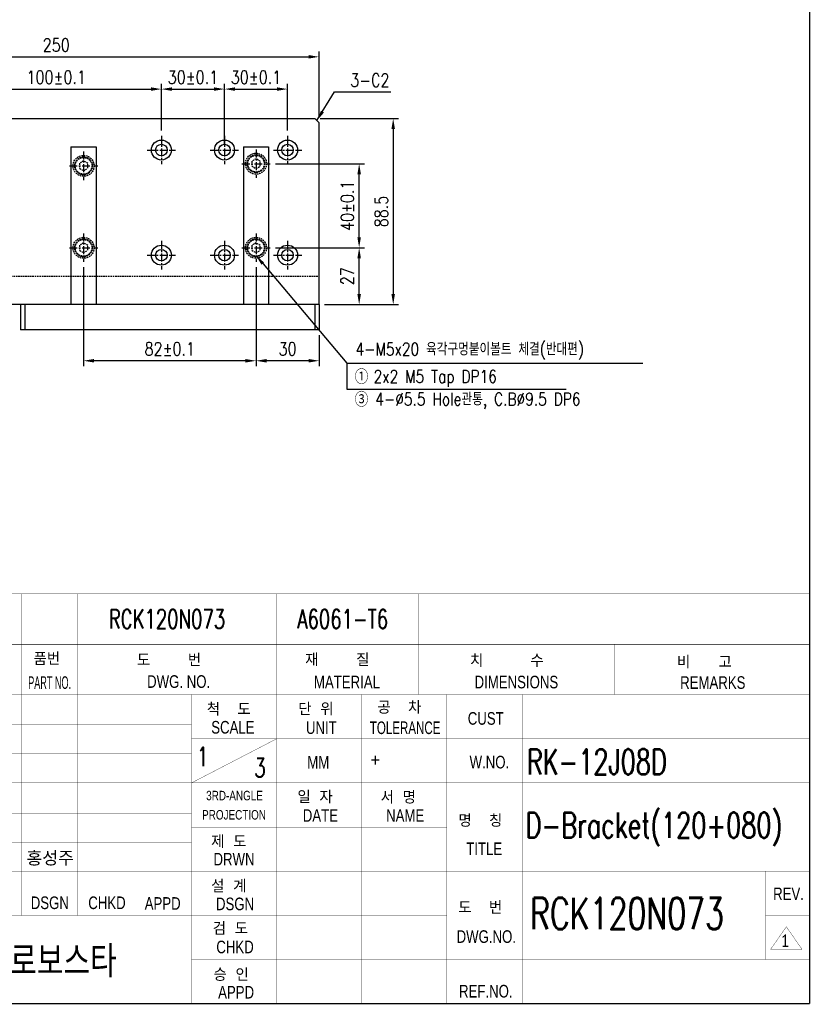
# Model space of a CAD drawing. Extents: x 4096 to 5249, y -7894 to -7084.
# Tile 4 of 5: x 4873 to 5249, y -7877 to -7409. Entities that reach past the tile are written whole.
import ezdxf
from ezdxf.enums import TextEntityAlignment as Align

# ---------------------------------------------------------------- set-up
doc = ezdxf.new("R2010")
doc.units = 0
doc.header["$LTSCALE"] = 3
doc.linetypes.add('CENTER', pattern=[2, 1.25, -0.25, 0.25, -0.25])
doc.linetypes.add('HIDDEN', pattern=[0.375, 0.25, -0.125])
doc.layers.get('0').update_dxf_attribs({"linetype": 'CONTINUOUS'})
doc.layers.get('DEFPOINTS').update_dxf_attribs({"linetype": 'CONTINUOUS'})
for name, color, linetype in [('3', 4, 'CONTINUOUS'), ('CENTERLINE', 3, 'CENTER'), ('DIMENSION', 4, 'CONTINUOUS'), ('HIDDENLINE', 5, 'HIDDEN'), ('TEXT', 4, 'CONTINUOUS')]:
    doc.layers.add(name, color=color, linetype=linetype)
doc.styles.add('GHS', font='romans.shx', dxfattribs={"width": 0.8, "bigfont": 'ghs.shx'})
doc.styles.get("Standard").update_dxf_attribs({"font": 'Gulim.ttf'})
doc.dimstyles.new('ISO-25(x2.5)', dxfattribs={"dimscale": 2.5, "dimtxt": 2.5, "dimasz": 2, "dimexe": 1, "dimexo": 1, "dimgap": 1, "dimtad": 1, "dimdec": 4, "dimdsep": 46, "dimtxsty": 'GHS', "dimcen": 0, "dimclrd": 256, "dimclre": 256, "dimclrt": 9, "dimadec": 0, "dimazin": 0, "dimtfac": 1, "dimtdec": 4, "dimtmove": 0, "dimatfit": 3, "dimfxl": 1, "dimtolj": 1, "dimarcsym": 0})
pattern_1 = [(45, (-230, -10), (-0.08838835, 0.08838835), [])]

# ---------------------------------------------------------------- blocks, each defined once
blk = doc.blocks.new('LOGO-ROBOSTAR')
at = {"linetype": 'Continuous'}
h = blk.add_hatch(dxfattribs=at)
h.set_pattern_fill('ANSI31', color=230, style=0)
h.set_pattern_definition(pattern_1)
h.paths.add_polyline_path([(9.53, 10.79), (9.13, 11.02), (8.68, 11.12), (8.21, 11.1), (7.73, 11.02), (7.27, 10.92), (6.83, 10.83), (6.33, 10.61), (5.82, 10.35), (5.33, 10.06), (4.89, 9.7), (4.53, 9.27), (4.31, 8.74), (4.38, 8.82), (4.46, 8.88), (4.54, 8.94), (4.62, 9), (4.7, 9.06), (4.78, 9.12), (4.81, 9.1), (4.83, 9.07), (4.83, 9.04), (4.83, 9), (4.83, 8.96), (4.83, 8.93), (4.15, 8.1), (3.49, 7.26), (2.85, 6.39), (2.22, 5.52), (1.58, 4.66), (0.93, 3.8), (1.07, 3.75), (1.2, 3.71), (1.35, 3.68), (1.49, 3.66), (1.64, 3.65), (1.79, 3.66), (2.27, 4.16), (2.78, 4.6), (3.3, 5.02), (3.81, 5.44), (4.29, 5.9), (4.73, 6.42), (5.14, 6.14), (5.53, 5.81), (5.89, 5.45), (6.2, 5.05), (6.46, 4.62), (6.63, 4.18), (6.61, 4.14), (6.58, 4.14), (6.55, 4.15), (6.52, 4.16), (6.48, 4.18), (6.44, 4.18), (6.51, 4.08), (6.59, 3.98), (6.68, 3.89), (6.78, 3.79), (6.87, 3.7), (6.97, 3.61), (7.21, 3.58), (7.45, 3.52), (7.69, 3.45), (7.93, 3.42), (8.16, 3.45), (8.39, 3.56), (8.43, 3.71), (8.44, 3.85), (8.42, 3.99), (8.39, 4.13), (8.36, 4.28), (8.34, 4.42), (8.07, 4.93), (7.77, 5.43), (7.44, 5.93), (7.08, 6.4), (6.68, 6.83), (6.25, 7.22), (6.85, 7.45), (7.44, 7.7), (8.01, 7.97), (8.58, 8.26), (9.13, 8.58), (9.67, 8.93), (9.87, 9.21), (9.96, 9.53), (9.95, 9.87), (9.87, 10.21), (9.72, 10.52)])
h.paths.add_polyline_path([(8.2, 9.45), (7.81, 9.02), (7.39, 8.64), (6.95, 8.3), (6.48, 8.02), (6, 7.79), (5.5, 7.6), (5.7, 7.93), (5.88, 8.27), (6.04, 8.61), (6.21, 8.96), (6.37, 9.3), (6.54, 9.64), (6.8, 9.75), (7.06, 9.83), (7.34, 9.89), (7.62, 9.93), (7.91, 9.96), (8.2, 9.97), (8.28, 9.91), (8.3, 9.83), (8.28, 9.74), (8.25, 9.64), (8.22, 9.55)], flags=16)
h = blk.add_hatch(dxfattribs=at)
h.set_pattern_fill('ANSI31', color=5, style=0)
h.set_pattern_definition(pattern_1)
h.paths.add_polyline_path([(10.7, 7.17), (10.36, 7.12), (10.09, 6.98), (9.89, 6.78), (9.73, 6.54), (9.63, 6.28), (9.56, 6.03), (9.52, 5.78), (9.52, 5.52), (9.57, 5.28), (9.69, 5.08), (9.9, 4.94), (10.22, 4.89), (10.56, 4.94), (10.83, 5.08), (11.04, 5.28), (11.19, 5.52), (11.29, 5.78), (11.36, 6.03), (11.4, 6.28), (11.4, 6.54), (11.35, 6.78), (11.23, 6.98), (11.02, 7.12)], flags=16)
h.paths.add_polyline_path([(10.04, 4.06), (9.56, 4.11), (9.15, 4.27), (8.81, 4.54), (8.59, 4.92), (8.49, 5.42), (8.55, 6.03), (8.75, 6.64), (9.06, 7.14), (9.45, 7.52), (9.89, 7.79), (10.38, 7.94), (10.88, 8), (11.36, 7.94), (11.78, 7.79), (12.11, 7.52), (12.34, 7.14), (12.43, 6.64), (12.37, 6.03), (12.17, 5.42), (11.86, 4.92), (11.48, 4.54), (11.03, 4.27), (10.54, 4.11)])
h.paths.add_polyline_path([(14.24, 7.41), (14.25, 7.41), (14.37, 7.54), (14.52, 7.67), (14.7, 7.79), (14.91, 7.9), (15.16, 7.97), (15.46, 8), (15.85, 7.94), (16.18, 7.78), (16.44, 7.52), (16.61, 7.15), (16.67, 6.66), (16.6, 6.07), (16.46, 5.57), (16.23, 5.09), (15.94, 4.68), (15.56, 4.36), (15.12, 4.14), (14.6, 4.06), (14.4, 4.08), (14.2, 4.12), (14.02, 4.19), (13.87, 4.3), (13.73, 4.44), (13.64, 4.63), (13.63, 4.63), (13.53, 4.16), (12.56, 4.16), (13.64, 9.21), (14.62, 9.21)])
h.paths.add_polyline_path([(14.98, 7.15), (14.68, 7.1), (14.43, 6.97), (14.23, 6.77), (14.08, 6.52), (13.96, 6.24), (13.88, 5.95), (13.85, 5.67), (13.86, 5.42), (13.93, 5.2), (14.06, 5.03), (14.25, 4.91), (14.53, 4.87), (14.82, 4.92), (15.06, 5.07), (15.25, 5.27), (15.4, 5.51), (15.51, 5.76), (15.58, 6), (15.62, 6.29), (15.62, 6.56), (15.56, 6.8), (15.44, 6.98), (15.25, 7.1)], flags=16)
h.paths.add_polyline_path([(31.76, 7.9), (32.7, 7.9), (32.57, 7.25), (32.58, 7.25), (32.72, 7.44), (32.88, 7.61), (33.05, 7.77), (33.25, 7.89), (33.49, 7.97), (33.76, 8), (33.8, 8), (33.83, 7.99), (33.86, 7.99), (33.89, 7.99), (33.92, 7.99), (33.95, 7.98), (33.74, 6.99), (33.7, 6.99), (33.65, 6.99), (33.6, 7), (33.55, 7), (33.51, 7), (33.46, 7), (33.12, 6.96), (32.86, 6.86), (32.66, 6.71), (32.52, 6.52), (32.42, 6.32), (32.36, 6.11), (31.95, 4.16), (30.97, 4.16)])
h.paths.add_polyline_path([(26.77, 7.9), (27.38, 7.9), (27.23, 7.2), (26.62, 7.2), (26.19, 5.17), (26.17, 5.07), (26.17, 4.99), (26.19, 4.93), (26.25, 4.89), (26.36, 4.87), (26.53, 4.86), (26.56, 4.86), (26.6, 4.87), (26.63, 4.87), (26.67, 4.87), (26.7, 4.87), (26.74, 4.88), (26.58, 4.13), (26.5, 4.13), (26.42, 4.13), (26.34, 4.12), (26.27, 4.12), (26.19, 4.12), (26.11, 4.12), (25.99, 4.12), (25.62, 4.14), (25.37, 4.22), (25.21, 4.34), (25.13, 4.5), (25.12, 4.7), (25.15, 4.93), (25.64, 7.2), (25.13, 7.2), (25.28, 7.9), (25.78, 7.9), (26, 8.91), (26.98, 8.91)])
h.paths.add_polyline_path([(18.49, 4.06), (18.01, 4.11), (17.59, 4.27), (17.25, 4.54), (17.03, 4.92), (16.93, 5.42), (16.99, 6.03), (17.2, 6.64), (17.5, 7.14), (17.89, 7.52), (18.34, 7.79), (18.82, 7.94), (19.32, 8), (19.8, 7.94), (20.22, 7.79), (20.55, 7.52), (20.78, 7.14), (20.87, 6.64), (20.81, 6.03), (20.61, 5.42), (20.31, 4.92), (19.92, 4.54), (19.47, 4.27), (18.99, 4.11)])
h.paths.add_polyline_path([(19.15, 7.17), (18.8, 7.12), (18.54, 6.98), (18.33, 6.78), (18.18, 6.54), (18.07, 6.28), (18, 6.03), (17.97, 5.78), (17.96, 5.52), (18.01, 5.28), (18.13, 5.08), (18.34, 4.94), (18.66, 4.89), (19, 4.94), (19.27, 5.08), (19.48, 5.28), (19.63, 5.52), (19.74, 5.78), (19.8, 6.03), (19.84, 6.28), (19.85, 6.54), (19.8, 6.78), (19.68, 6.98), (19.46, 7.12)], flags=16)
h.paths.add_polyline_path([(23.7, 6.76), (23.7, 6.88), (23.68, 6.99), (23.63, 7.1), (23.53, 7.18), (23.37, 7.23), (23.15, 7.25), (22.91, 7.24), (22.74, 7.19), (22.62, 7.13), (22.54, 7.05), (22.49, 6.97), (22.46, 6.89), (22.59, 6.66), (23, 6.53), (23.53, 6.41), (24.06, 6.23), (24.42, 5.9), (24.48, 5.35), (24.3, 4.87), (24.01, 4.53), (23.65, 4.3), (23.27, 4.15), (22.89, 4.08), (22.57, 4.06), (22.15, 4.09), (21.75, 4.18), (21.42, 4.33), (21.17, 4.58), (21.03, 4.91), (21.04, 5.36), (22.05, 5.36), (22.04, 5.2), (22.07, 5.07), (22.15, 4.96), (22.28, 4.88), (22.48, 4.83), (22.75, 4.81), (22.98, 4.83), (23.15, 4.88), (23.29, 4.95), (23.38, 5.03), (23.43, 5.12), (23.46, 5.19), (23.34, 5.43), (22.94, 5.56), (22.4, 5.68), (21.88, 5.86), (21.53, 6.19), (21.47, 6.75), (21.56, 7.03), (21.73, 7.31), (21.97, 7.58), (22.3, 7.79), (22.72, 7.94), (23.25, 8), (23.62, 7.98), (23.97, 7.91), (24.29, 7.77), (24.53, 7.55), (24.66, 7.22), (24.66, 6.76)])
h.paths.add_polyline_path([(29.59, 5.98), (29.53, 5.94), (29.45, 5.91), (29.35, 5.87), (29.23, 5.84), (29.07, 5.81), (28.88, 5.78), (28.7, 5.74), (28.53, 5.69), (28.38, 5.62), (28.25, 5.53), (28.15, 5.39), (28.09, 5.21), (28.08, 5.06), (28.11, 4.94), (28.17, 4.86), (28.26, 4.8), (28.36, 4.77), (28.45, 4.76), (28.68, 4.79), (28.89, 4.85), (29.1, 4.96), (29.27, 5.11), (29.41, 5.29), (29.49, 5.5)], flags=16)
h.paths.add_polyline_path([(30.32, 4.89), (30.29, 4.7), (30.28, 4.55), (30.29, 4.45), (30.32, 4.38), (30.36, 4.34), (30.42, 4.31), (30.38, 4.16), (29.32, 4.16), (29.32, 4.24), (29.31, 4.31), (29.31, 4.37), (29.31, 4.43), (29.32, 4.51), (29.33, 4.6), (29.18, 4.48), (29.01, 4.36), (28.81, 4.25), (28.58, 4.15), (28.31, 4.09), (28, 4.06), (27.73, 4.09), (27.48, 4.17), (27.28, 4.32), (27.13, 4.53), (27.07, 4.8), (27.1, 5.15), (27.2, 5.49), (27.37, 5.77), (27.58, 5.99), (27.84, 6.16), (28.13, 6.28), (28.44, 6.35), (29.35, 6.48), (29.43, 6.49), (29.52, 6.52), (29.6, 6.56), (29.67, 6.61), (29.72, 6.68), (29.76, 6.77), (29.77, 6.95), (29.71, 7.07), (29.61, 7.15), (29.48, 7.19), (29.34, 7.21), (29.21, 7.21), (28.99, 7.19), (28.82, 7.12), (28.69, 7.03), (28.6, 6.92), (28.54, 6.8), (28.49, 6.69), (27.54, 6.69), (27.76, 7.18), (28.04, 7.54), (28.36, 7.77), (28.73, 7.91), (29.11, 7.98), (29.49, 8), (29.78, 7.98), (30.1, 7.92), (30.39, 7.8), (30.63, 7.6), (30.76, 7.31), (30.75, 6.91)])
at = {"color": 230, "const_width": 0.00973}
for points in [[(9.53, 10.79), (9.13, 11.02), (8.68, 11.12), (8.21, 11.1), (7.73, 11.02), (7.27, 10.92), (6.83, 10.83), (6.33, 10.61), (5.82, 10.35), (5.33, 10.06), (4.89, 9.7), (4.53, 9.27), (4.31, 8.74), (4.38, 8.82), (4.46, 8.88), (4.54, 8.94), (4.62, 9), (4.7, 9.06), (4.78, 9.12), (4.81, 9.1), (4.83, 9.07), (4.83, 9.04), (4.83, 9), (4.83, 8.96), (4.83, 8.93), (4.15, 8.1), (3.49, 7.26), (2.85, 6.39), (2.22, 5.52), (1.58, 4.66), (0.93, 3.8), (1.07, 3.75), (1.2, 3.71), (1.35, 3.68), (1.49, 3.66), (1.64, 3.65), (1.79, 3.66), (2.27, 4.16), (2.78, 4.6), (3.3, 5.02), (3.81, 5.44), (4.29, 5.9), (4.73, 6.42), (5.14, 6.14), (5.53, 5.81), (5.89, 5.45), (6.2, 5.05), (6.46, 4.62), (6.63, 4.18), (6.61, 4.14), (6.58, 4.14), (6.55, 4.15), (6.52, 4.16), (6.48, 4.18), (6.44, 4.18), (6.51, 4.08), (6.59, 3.98), (6.68, 3.89), (6.78, 3.79), (6.87, 3.7), (6.97, 3.61), (7.21, 3.58), (7.45, 3.52), (7.69, 3.45), (7.93, 3.42), (8.16, 3.45), (8.39, 3.56), (8.43, 3.71), (8.44, 3.85), (8.42, 3.99), (8.39, 4.13), (8.36, 4.28), (8.34, 4.42), (8.07, 4.93), (7.77, 5.43), (7.44, 5.93), (7.08, 6.4), (6.68, 6.83), (6.25, 7.22), (6.85, 7.45), (7.44, 7.7), (8.01, 7.97), (8.58, 8.26), (9.13, 8.58), (9.67, 8.93), (9.87, 9.21), (9.96, 9.53), (9.95, 9.87), (9.87, 10.21), (9.72, 10.52)], [(8.2, 9.45), (7.81, 9.02), (7.39, 8.64), (6.95, 8.3), (6.48, 8.02), (6, 7.79), (5.5, 7.6), (5.7, 7.93), (5.88, 8.27), (6.04, 8.61), (6.21, 8.96), (6.37, 9.3), (6.54, 9.64), (6.8, 9.75), (7.06, 9.83), (7.34, 9.89), (7.62, 9.93), (7.91, 9.96), (8.2, 9.97), (8.28, 9.91), (8.3, 9.83), (8.28, 9.74), (8.25, 9.64), (8.22, 9.55)]]:
    blk.add_lwpolyline(points, close=True, dxfattribs=at)
at = {"color": 5, "const_width": 0.00973}
for points in [[(10.04, 4.06), (9.56, 4.11), (9.15, 4.27), (8.81, 4.54), (8.59, 4.92), (8.49, 5.42), (8.55, 6.03), (8.75, 6.64), (9.06, 7.14), (9.45, 7.52), (9.89, 7.79), (10.38, 7.94), (10.88, 8), (11.36, 7.94), (11.78, 7.79), (12.11, 7.52), (12.34, 7.14), (12.43, 6.64), (12.37, 6.03), (12.17, 5.42), (11.86, 4.92), (11.48, 4.54), (11.03, 4.27), (10.54, 4.11)], [(14.24, 7.41), (14.25, 7.41), (14.37, 7.54), (14.52, 7.67), (14.7, 7.79), (14.91, 7.9), (15.16, 7.97), (15.46, 8), (15.85, 7.94), (16.18, 7.78), (16.44, 7.52), (16.61, 7.15), (16.67, 6.66), (16.6, 6.07), (16.46, 5.57), (16.23, 5.09), (15.94, 4.68), (15.56, 4.36), (15.12, 4.14), (14.6, 4.06), (14.4, 4.08), (14.2, 4.12), (14.02, 4.19), (13.87, 4.3), (13.73, 4.44), (13.64, 4.63), (13.63, 4.63), (13.53, 4.16), (12.56, 4.16), (13.64, 9.21), (14.62, 9.21)], [(18.49, 4.06), (18.01, 4.11), (17.59, 4.27), (17.25, 4.54), (17.03, 4.92), (16.93, 5.42), (16.99, 6.03), (17.2, 6.64), (17.5, 7.14), (17.89, 7.52), (18.34, 7.79), (18.82, 7.94), (19.32, 8), (19.8, 7.94), (20.22, 7.79), (20.55, 7.52), (20.78, 7.14), (20.87, 6.64), (20.81, 6.03), (20.61, 5.42), (20.31, 4.92), (19.92, 4.54), (19.47, 4.27), (18.99, 4.11)], [(23.7, 6.76), (23.7, 6.88), (23.68, 6.99), (23.63, 7.1), (23.53, 7.18), (23.37, 7.23), (23.15, 7.25), (22.91, 7.24), (22.74, 7.19), (22.62, 7.13), (22.54, 7.05), (22.49, 6.97), (22.46, 6.89), (22.59, 6.66), (23, 6.53), (23.53, 6.41), (24.06, 6.23), (24.42, 5.9), (24.48, 5.35), (24.3, 4.87), (24.01, 4.53), (23.65, 4.3), (23.27, 4.15), (22.89, 4.08), (22.57, 4.06), (22.15, 4.09), (21.75, 4.18), (21.42, 4.33), (21.17, 4.58), (21.03, 4.91), (21.04, 5.36), (22.05, 5.36), (22.04, 5.2), (22.07, 5.07), (22.15, 4.96), (22.28, 4.88), (22.48, 4.83), (22.75, 4.81), (22.98, 4.83), (23.15, 4.88), (23.29, 4.95), (23.38, 5.03), (23.43, 5.12), (23.46, 5.19), (23.34, 5.43), (22.94, 5.56), (22.4, 5.68), (21.88, 5.86), (21.53, 6.19), (21.47, 6.75), (21.56, 7.03), (21.73, 7.31), (21.97, 7.58), (22.3, 7.79), (22.72, 7.94), (23.25, 8), (23.62, 7.98), (23.97, 7.91), (24.29, 7.77), (24.53, 7.55), (24.66, 7.22), (24.66, 6.76)], [(26.77, 7.9), (27.38, 7.9), (27.23, 7.2), (26.62, 7.2), (26.19, 5.17), (26.17, 5.07), (26.17, 4.99), (26.19, 4.93), (26.25, 4.89), (26.36, 4.87), (26.53, 4.86), (26.56, 4.86), (26.6, 4.87), (26.63, 4.87), (26.67, 4.87), (26.7, 4.87), (26.74, 4.88), (26.58, 4.13), (26.5, 4.13), (26.42, 4.13), (26.34, 4.12), (26.27, 4.12), (26.19, 4.12), (26.11, 4.12), (25.99, 4.12), (25.62, 4.14), (25.37, 4.22), (25.21, 4.34), (25.13, 4.5), (25.12, 4.7), (25.15, 4.93), (25.64, 7.2), (25.13, 7.2), (25.28, 7.9), (25.78, 7.9), (26, 8.91), (26.98, 8.91)], [(30.32, 4.89), (30.29, 4.7), (30.28, 4.55), (30.29, 4.45), (30.32, 4.38), (30.36, 4.34), (30.42, 4.31), (30.38, 4.16), (29.32, 4.16), (29.32, 4.24), (29.31, 4.31), (29.31, 4.37), (29.31, 4.43), (29.32, 4.51), (29.33, 4.6), (29.18, 4.48), (29.01, 4.36), (28.81, 4.25), (28.58, 4.15), (28.31, 4.09), (28, 4.06), (27.73, 4.09), (27.48, 4.17), (27.28, 4.32), (27.13, 4.53), (27.07, 4.8), (27.1, 5.15), (27.2, 5.49), (27.37, 5.77), (27.58, 5.99), (27.84, 6.16), (28.13, 6.28), (28.44, 6.35), (29.35, 6.48), (29.43, 6.49), (29.52, 6.52), (29.6, 6.56), (29.67, 6.61), (29.72, 6.68), (29.76, 6.77), (29.77, 6.95), (29.71, 7.07), (29.61, 7.15), (29.48, 7.19), (29.34, 7.21), (29.21, 7.21), (28.99, 7.19), (28.82, 7.12), (28.69, 7.03), (28.6, 6.92), (28.54, 6.8), (28.49, 6.69), (27.54, 6.69), (27.76, 7.18), (28.04, 7.54), (28.36, 7.77), (28.73, 7.91), (29.11, 7.98), (29.49, 8), (29.78, 7.98), (30.1, 7.92), (30.39, 7.8), (30.63, 7.6), (30.76, 7.31), (30.75, 6.91)], [(31.76, 7.9), (32.7, 7.9), (32.57, 7.25), (32.58, 7.25), (32.72, 7.44), (32.88, 7.61), (33.05, 7.77), (33.25, 7.89), (33.49, 7.97), (33.76, 8), (33.8, 8), (33.83, 7.99), (33.86, 7.99), (33.89, 7.99), (33.92, 7.99), (33.95, 7.98), (33.74, 6.99), (33.7, 6.99), (33.65, 6.99), (33.6, 7), (33.55, 7), (33.51, 7), (33.46, 7), (33.12, 6.96), (32.86, 6.86), (32.66, 6.71), (32.52, 6.52), (32.42, 6.32), (32.36, 6.11), (31.95, 4.16), (30.97, 4.16)], [(10.7, 7.17), (10.36, 7.12), (10.09, 6.98), (9.89, 6.78), (9.73, 6.54), (9.63, 6.28), (9.56, 6.03), (9.52, 5.78), (9.52, 5.52), (9.57, 5.28), (9.69, 5.08), (9.9, 4.94), (10.22, 4.89), (10.56, 4.94), (10.83, 5.08), (11.04, 5.28), (11.19, 5.52), (11.29, 5.78), (11.36, 6.03), (11.4, 6.28), (11.4, 6.54), (11.35, 6.78), (11.23, 6.98), (11.02, 7.12)], [(14.98, 7.15), (14.68, 7.1), (14.43, 6.97), (14.23, 6.77), (14.08, 6.52), (13.96, 6.24), (13.88, 5.95), (13.85, 5.67), (13.86, 5.42), (13.93, 5.2), (14.06, 5.03), (14.25, 4.91), (14.53, 4.87), (14.82, 4.92), (15.06, 5.07), (15.25, 5.27), (15.4, 5.51), (15.51, 5.76), (15.58, 6), (15.62, 6.29), (15.62, 6.56), (15.56, 6.8), (15.44, 6.98), (15.25, 7.1)], [(19.15, 7.17), (18.8, 7.12), (18.54, 6.98), (18.33, 6.78), (18.18, 6.54), (18.07, 6.28), (18, 6.03), (17.97, 5.78), (17.96, 5.52), (18.01, 5.28), (18.13, 5.08), (18.34, 4.94), (18.66, 4.89), (19, 4.94), (19.27, 5.08), (19.48, 5.28), (19.63, 5.52), (19.74, 5.78), (19.8, 6.03), (19.84, 6.28), (19.85, 6.54), (19.8, 6.78), (19.68, 6.98), (19.46, 7.12)], [(29.59, 5.98), (29.53, 5.94), (29.45, 5.91), (29.35, 5.87), (29.23, 5.84), (29.07, 5.81), (28.88, 5.78), (28.7, 5.74), (28.53, 5.69), (28.38, 5.62), (28.25, 5.53), (28.15, 5.39), (28.09, 5.21), (28.08, 5.06), (28.11, 4.94), (28.17, 4.86), (28.26, 4.8), (28.36, 4.77), (28.45, 4.76), (28.68, 4.79), (28.89, 4.85), (29.1, 4.96), (29.27, 5.11), (29.41, 5.29), (29.49, 5.5)]]:
    blk.add_lwpolyline(points, close=True, dxfattribs=at)
at = {"style": 'GHS', "width": 0.8}
blk.add_text('주식회사로보스타', height=5, dxfattribs=at).set_placement((36.32, 4.19))
blk = doc.blocks.new('A3-DJ')
for points, const_width in [([(410, 269), (410, 10)], 0.2), ([(230, 67), (410, 67)], 0.1), ([(30, 10), (410, 10)], 0.2)]:
    blk.add_lwpolyline(points, dxfattribs=dict(const_width=const_width))
at = {"layer": '3', "const_width": 0.05}
for points in [[(230, 75), (410, 75)], [(285, 75), (285, 24)], [(294, 75), (294, 24)], [(325.5, 75), (325.5, 10)], [(348, 75), (348, 59)], [(379, 67), (379, 59)], [(230, 59), (410, 59)], [(303, 59), (303, 24)], [(312, 59), (312, 10)], [(339, 59), (339, 10)], [(352.5, 59), (352.5, 10)], [(364.5, 59), (364.5, 10)], [(230, 54.2), (312, 54.2)], [(312, 52), (410, 52)], [(325.5, 52), (312, 45)], [(230, 49.6), (312, 49.6)], [(230, 45), (410, 45)], [(230, 40.2), (312, 40.2)], [(312, 38), (352.5, 38)], [(230, 35.6), (312, 35.6)], [(230, 31), (410, 31)], [(403, 31), (403, 17)], [(230, 24), (352.5, 24)], [(403, 24), (410, 24)], [(312, 17), (410, 17)]]:
    blk.add_lwpolyline(points, dxfattribs=at)
blk.add_blockref('LOGO-ROBOSTAR', (230, 10))
at = {"style": 'GHS'}
for s, p in [('품번', (286.96, 63.68)), ('도    번', (303.35, 63.48)), ('재    질', (330.03, 63.52)), ('치     수', (356.15, 63.4)), ('비   고', (388.96, 63.15)), ('척  도', (314.43, 55.68)), ('단 위', (328.93, 55.71)), ('공  차', (341.48, 55.96)), ('일 자', (328.8, 41.77)), ('서 명', (341.98, 41.72)), ('명  칭', (354.31, 38.03)), ('제 도', (315.12, 34.7)), ('설 계', (315.12, 27.63)), ('도  번', (354.29, 24.24)), ('검 도', (315.37, 20.92)), ('승 인', (315.49, 13.6))]:
    blk.add_text(s, height=2, dxfattribs=at).set_placement(p)
at = {"layer": '3'}
for s, height, width, p in [('PART NO.', 2, 0.55, (289.52, 60.91)), ('DWG. NO.', 2, 0.8, (309.97, 61.08)), ('MATERIAL', 2, 0.8, (336.65, 61)), ('DIMENSIONS', 2, 0.8, (363.51, 61)), ('REMARKS', 2, 0.8, (394.64, 60.92)), ('CUST', 2, 0.8, (358.65, 55.23)), ('SCALE', 2, 0.8, (318.57, 53.83)), ('UNIT', 2, 0.8, (332.59, 53.75)), ('TOLERANCE', 2, 0.7, (345.87, 53.75)), ('MM', 2, 0.8, (332.11, 48.28)), ('W.NO.', 2, 0.8, (359.23, 48.3)), ('3RD-ANGLE', 1.5, 0.8, (318.83, 43)), ('PROJECTION', 1.5, 0.8, (318.75, 39.95)), ('DATE', 2, 0.8, (332.44, 39.84)), ('NAME', 2, 0.8, (345.88, 39.84)), ('TITLE', 2, 0.8, (358.41, 34.56)), ('DRWN', 2, 0.8, (318.75, 32.91)), ('REV.', 2, 0.8, (406.65, 27.42)), ('DSGN', 2, 0.8, (289.55, 26)), ('CHKD', 2, 0.8, (298.61, 26)), ('APPD', 2, 0.8, (307.44, 25.89)), ('DSGN', 2, 0.8, (318.91, 25.82)), ('DWG.NO.', 2, 0.8, (358.74, 20.64)), ('CHKD', 2, 0.8, (318.91, 18.99)), ('APPD', 2, 0.8, (319.08, 11.81)), ('REF.NO.', 2, 0.8, (358.66, 11.98))]:
    blk.add_text(s, height=height, dxfattribs=dict(at, width=width)).set_placement(p, align=Align.MIDDLE)
blk.add_text('+', height=2, dxfattribs=at).set_placement((341.14, 48.65), align=Align.MIDDLE)
blk = doc.blocks.new('*D45')
at = {"layer": 'DEFPOINTS', "color": 0}
for p in [(5015.19, -7426.65), (4765.19, -7458), (5015.19, -7458)]:
    blk.add_point(p, dxfattribs=at)
at = {"layer": 'DIMENSION', "lineweight": -2}
for p, q in [((4765.19, -7455.5), (4765.19, -7424.15)), ((4770.19, -7426.65), (5010.19, -7426.65)), ((5015.19, -7455.5), (5015.19, -7424.15))]:
    blk.add_line(p, q, dxfattribs=at)
at = {"layer": 'DIMENSION'}
for points in [[(4770.19, -7425.81), (4770.19, -7427.48), (4765.19, -7426.65)], [(5010.19, -7425.81), (5010.19, -7427.48), (5015.19, -7426.65)]]:
    blk.add_solid(points, dxfattribs=at)
at = {"layer": 'DIMENSION', "color": 9, "insert": (4890.19, -7421.02), "char_height": 6.25, "attachment_point": 5, "style": 'GHS'}
blk.add_mtext('\\A1;250', dxfattribs=at)
blk = doc.blocks.new('*D42')
at = {"layer": 'DEFPOINTS', "color": 0}
for p in [(5013.19, -7456), (5015.19, -7544.5), (5050.44, -7544.5)]:
    blk.add_point(p, dxfattribs=at)
at = {"layer": 'DIMENSION', "lineweight": -2}
for p, q in [((5015.69, -7456), (5052.94, -7456)), ((5050.44, -7461), (5050.44, -7539.5)), ((5017.69, -7544.5), (5052.94, -7544.5))]:
    blk.add_line(p, q, dxfattribs=at)
at = {"layer": 'DIMENSION'}
for points in [[(5049.6, -7461), (5051.27, -7461), (5050.44, -7456)], [(5049.6, -7539.5), (5051.27, -7539.5), (5050.44, -7544.5)]]:
    blk.add_solid(points, dxfattribs=at)
at = {"layer": 'DIMENSION', "color": 9, "insert": (5044.81, -7500.25), "char_height": 6.25, "attachment_point": 5, "rotation": 90, "style": 'GHS'}
blk.add_mtext('\\A1;88.5', dxfattribs=at)
blk = doc.blocks.new('*D41')
at = {"layer": 'DEFPOINTS', "color": 0}
for p in [(4991.94, -7477.5), (5034.25, -7477.5), (4991.94, -7517.5)]:
    blk.add_point(p, dxfattribs=at)
at = {"layer": 'DIMENSION', "lineweight": -2}
for p, q in [((4994.44, -7477.5), (5036.75, -7477.5)), ((5034.25, -7512.5), (5034.25, -7482.5)), ((4994.44, -7517.5), (5036.75, -7517.5))]:
    blk.add_line(p, q, dxfattribs=at)
at = {"layer": 'DIMENSION'}
for points in [[(5033.41, -7482.5), (5035.08, -7482.5), (5034.25, -7477.5)], [(5033.41, -7512.5), (5035.08, -7512.5), (5034.25, -7517.5)]]:
    blk.add_solid(points, dxfattribs=at)
at = {"layer": 'DIMENSION', "color": 9, "insert": (5028.62, -7497.5), "char_height": 6.25, "attachment_point": 5, "rotation": 90, "style": 'GHS'}
blk.add_mtext('\\A1;40%%P0.1', dxfattribs=at)
blk = doc.blocks.new('*D40')
at = {"layer": 'DEFPOINTS', "color": 0}
for p in [(4991.94, -7517.5), (5034.25, -7517.5), (5015.19, -7544.5)]:
    blk.add_point(p, dxfattribs=at)
at = {"layer": 'DIMENSION', "lineweight": -2}
for p, q in [((4994.44, -7517.5), (5036.75, -7517.5)), ((5034.25, -7539.5), (5034.25, -7522.5)), ((5017.69, -7544.5), (5036.75, -7544.5))]:
    blk.add_line(p, q, dxfattribs=at)
at = {"layer": 'DIMENSION'}
for points in [[(5033.41, -7522.5), (5035.08, -7522.5), (5034.25, -7517.5)], [(5033.41, -7539.5), (5035.08, -7539.5), (5034.25, -7544.5)]]:
    blk.add_solid(points, dxfattribs=at)
at = {"layer": 'DIMENSION', "color": 9, "insert": (5028.62, -7531), "char_height": 6.25, "attachment_point": 5, "rotation": 90, "style": 'GHS'}
blk.add_mtext('\\A1;27', dxfattribs=at)
blk = doc.blocks.new('*D39')
at = {"layer": 'DEFPOINTS', "color": 0}
for p in [(4903.19, -7524.25), (4985.19, -7524.25), (4903.19, -7571.23)]:
    blk.add_point(p, dxfattribs=at)
at = {"layer": 'DIMENSION', "lineweight": -2}
for p, q in [((4903.19, -7526.75), (4903.19, -7573.73)), ((4985.19, -7526.75), (4985.19, -7573.73)), ((4980.19, -7571.23), (4908.19, -7571.23))]:
    blk.add_line(p, q, dxfattribs=at)
at = {"layer": 'DIMENSION'}
for points in [[(4908.19, -7570.39), (4908.19, -7572.06), (4903.19, -7571.23)], [(4980.19, -7570.39), (4980.19, -7572.06), (4985.19, -7571.23)]]:
    blk.add_solid(points, dxfattribs=at)
at = {"layer": 'DIMENSION', "color": 9, "insert": (4944.19, -7565.6), "char_height": 6.25, "attachment_point": 5, "style": 'GHS'}
blk.add_mtext('\\A1;82%%P0.1', dxfattribs=at)
blk = doc.blocks.new('*D38')
at = {"layer": 'DEFPOINTS', "color": 0}
for p in [(4985.19, -7524.25), (5015.19, -7556.5), (4985.19, -7571.23)]:
    blk.add_point(p, dxfattribs=at)
at = {"layer": 'DIMENSION', "lineweight": -2}
for p, q in [((4985.19, -7526.75), (4985.19, -7573.73)), ((5015.19, -7559), (5015.19, -7573.73)), ((5010.19, -7571.23), (4990.19, -7571.23))]:
    blk.add_line(p, q, dxfattribs=at)
at = {"layer": 'DIMENSION'}
for points in [[(4990.19, -7570.39), (4990.19, -7572.06), (4985.19, -7571.23)], [(5010.19, -7570.39), (5010.19, -7572.06), (5015.19, -7571.23)]]:
    blk.add_solid(points, dxfattribs=at)
at = {"layer": 'DIMENSION', "color": 9, "insert": (5000.19, -7565.6), "char_height": 6.25, "attachment_point": 5, "style": 'GHS'}
blk.add_mtext('\\A1;30', dxfattribs=at)
blk = doc.blocks.new('*D36')
at = {"layer": 'DEFPOINTS', "color": 0}
for p in [(4940.19, -7442), (4840.19, -7464.25), (4940.19, -7464.25)]:
    blk.add_point(p, dxfattribs=at)
at = {"layer": 'DIMENSION', "lineweight": -2}
for p, q in [((4840.19, -7461.75), (4840.19, -7439.5)), ((4845.19, -7442), (4935.19, -7442)), ((4940.19, -7461.75), (4940.19, -7439.5))]:
    blk.add_line(p, q, dxfattribs=at)
at = {"layer": 'DIMENSION'}
for points in [[(4845.19, -7441.16), (4845.19, -7442.83), (4840.19, -7442)], [(4935.19, -7441.16), (4935.19, -7442.83), (4940.19, -7442)]]:
    blk.add_solid(points, dxfattribs=at)
at = {"layer": 'DIMENSION', "color": 9, "insert": (4890.19, -7436.37), "char_height": 6.25, "attachment_point": 5, "style": 'GHS'}
blk.add_mtext('\\A1;100%%P0.1', dxfattribs=at)
blk = doc.blocks.new('*D35')
at = {"layer": 'DEFPOINTS', "color": 0}
for p in [(4970.19, -7442), (4940.19, -7464.25), (4970.19, -7470.75)]:
    blk.add_point(p, dxfattribs=at)
at = {"layer": 'DIMENSION', "lineweight": -2}
for p, q in [((4940.19, -7461.75), (4940.19, -7439.5)), ((4945.19, -7442), (4965.19, -7442)), ((4970.19, -7468.25), (4970.19, -7439.5))]:
    blk.add_line(p, q, dxfattribs=at)
at = {"layer": 'DIMENSION'}
for points in [[(4945.19, -7441.16), (4945.19, -7442.83), (4940.19, -7442)], [(4965.19, -7441.16), (4965.19, -7442.83), (4970.19, -7442)]]:
    blk.add_solid(points, dxfattribs=at)
at = {"layer": 'DIMENSION', "color": 9, "insert": (4955.19, -7436.37), "char_height": 6.25, "attachment_point": 5, "style": 'GHS'}
blk.add_mtext('\\A1;30%%P0.1', dxfattribs=at)
blk = doc.blocks.new('*D34')
at = {"layer": 'DEFPOINTS', "color": 0}
for p in [(5000.19, -7442), (5000.19, -7464.25), (4970.19, -7470.75)]:
    blk.add_point(p, dxfattribs=at)
at = {"layer": 'DIMENSION', "lineweight": -2}
for p, q in [((4970.19, -7468.25), (4970.19, -7439.5)), ((4975.19, -7442), (4995.19, -7442)), ((5000.19, -7461.75), (5000.19, -7439.5))]:
    blk.add_line(p, q, dxfattribs=at)
at = {"layer": 'DIMENSION'}
for points in [[(4975.19, -7441.16), (4975.19, -7442.83), (4970.19, -7442)], [(4995.19, -7441.16), (4995.19, -7442.83), (5000.19, -7442)]]:
    blk.add_solid(points, dxfattribs=at)
at = {"layer": 'DIMENSION', "color": 9, "insert": (4985.19, -7436.37), "char_height": 6.25, "attachment_point": 5, "style": 'GHS'}
blk.add_mtext('\\A1;30%%P0.1', dxfattribs=at)
blk = doc.blocks.new('zw$2981')
at = {"color": 1, "const_width": 0.15}
for points in [[(7.56, 10.88), (0.06, 0.07)], [(15.06, 0.07), (7.56, 10.88)], [(0.06, 0.07), (15.06, 0.07)]]:
    blk.add_lwpolyline(points, dxfattribs=at)
at = {"color": 1, "width": 0.8}
blk.add_text('1', height=6, dxfattribs=at).set_placement((7.01, 4.19), align=Align.MIDDLE)

msp = doc.modelspace()

# ---------------------------------------------------------------- linework, layer by layer
for p, q in [((4767.19102, -7455.99536), (5013.19102, -7455.99536)), ((5013.19102, -7455.99536), (5015.19102, -7457.99536)), ((5015.19102, -7544.49537), (5015.19102, -7457.99536)), ((4897.19102, -7469.49537), (4897.19102, -7544.49537)), ((4897.19102, -7469.49537), (4909.19102, -7469.49537)), ((4909.19102, -7469.49537), (4909.19102, -7544.49537)), ((4979.19102, -7469.49537), (4991.19102, -7469.49537)), ((4979.19102, -7469.49537), (4979.19102, -7544.49537)), ((4991.19102, -7469.49537), (4991.19102, -7544.49537)), ((5015.19102, -7544.49537), (4767.19102, -7544.49537)), ((4873.19102, -7544.49537), (4873.19102, -7556.49537)), ((4875.19102, -7544.49537), (4875.19102, -7556.49537)), ((5013.19102, -7544.49537), (5013.19102, -7556.49537)), ((5015.19102, -7544.49537), (5015.19102, -7556.49537)), ((5015.19102, -7556.49537), (4873.19102, -7556.49537))]:
    msp.add_line(p, q)
for centre, radius in [((4940.19102, -7470.99537), 4.75), ((4940.19102, -7470.99537), 2.75), ((4970.19102, -7470.99537), 4.75), ((4970.19102, -7470.99537), 2.75), ((5000.19102, -7470.99537), 4.75), ((5000.19102, -7470.99537), 2.75), ((4940.19102, -7520.99537), 4.75), ((4970.19102, -7520.99537), 4.75), ((5000.19102, -7520.99537), 4.75), ((4940.19102, -7520.99537), 2.75), ((4970.19102, -7520.99537), 2.75), ((5000.19102, -7520.99537), 2.75)]:
    msp.add_circle(centre, radius)
at = {"layer": 'CENTERLINE'}
for p, q in [((4940.19102, -7464.24537), (4940.19102, -7477.74537)), ((4970.19102, -7464.24537), (4970.19102, -7477.74537)), ((5000.19102, -7464.24537), (5000.19102, -7477.74537)), ((4903.19102, -7471.74537), (4903.19102, -7485.24537)), ((4933.44102, -7470.99537), (4946.94102, -7470.99537)), ((4963.44102, -7470.99537), (4976.94102, -7470.99537)), ((4985.19102, -7470.74537), (4985.19102, -7484.24537)), ((4993.44102, -7470.99537), (5006.94102, -7470.99537)), ((4896.44102, -7478.49537), (4909.94102, -7478.49537)), ((4978.44102, -7477.49537), (4991.94102, -7477.49537)), ((4903.19102, -7510.74537), (4903.19102, -7524.24537)), ((4985.19102, -7510.74537), (4985.19102, -7524.24537)), ((4940.19102, -7514.24537), (4940.19102, -7527.74537)), ((4970.19102, -7514.24537), (4970.19102, -7527.74537)), ((5000.19102, -7514.24537), (5000.19102, -7527.74537)), ((4896.44102, -7517.49537), (4909.94102, -7517.49537)), ((4933.44102, -7520.99537), (4946.94102, -7520.99537)), ((4963.44102, -7520.99537), (4976.94102, -7520.99537)), ((4978.44102, -7517.49537), (4991.94102, -7517.49537)), ((4993.44102, -7520.99537), (5006.94102, -7520.99537))]:
    msp.add_line(p, q, dxfattribs=at)
at = {"layer": 'DIMENSION'}
for p, q in [((5028.36057, -7572.4461), (5028.36057, -7584.81527)), ((5028.36057, -7584.81527), (5132.72119, -7584.81527))]:
    msp.add_line(p, q, dxfattribs=at)
at = {"layer": 'HIDDENLINE'}
for p, q in [((4985.19102, -7475.18593), (4983.19102, -7476.34057)), ((4987.19102, -7476.34057), (4985.19102, -7475.18593)), ((4903.19102, -7476.18593), (4901.19102, -7477.34057)), ((4901.19102, -7477.34057), (4901.19102, -7479.65017)), ((4901.19102, -7479.65017), (4903.19102, -7480.80481)), ((4905.19102, -7477.34057), (4903.19102, -7476.18593)), ((4903.19102, -7480.80481), (4905.19102, -7479.65017)), ((4905.19102, -7479.65017), (4905.19102, -7477.34057)), ((4983.19102, -7476.34057), (4983.19102, -7478.65017)), ((4983.19102, -7478.65017), (4985.19102, -7479.80481)), ((4985.19102, -7479.80481), (4987.19102, -7478.65017)), ((4987.19102, -7478.65017), (4987.19102, -7476.34057)), ((4903.19102, -7515.18593), (4901.19102, -7516.34057)), ((4901.19102, -7516.34057), (4901.19102, -7518.65017)), ((4905.19102, -7516.34057), (4903.19102, -7515.18593)), ((4905.19102, -7518.65017), (4905.19102, -7516.34057)), ((4985.19102, -7515.18593), (4983.19102, -7516.34057)), ((4983.19102, -7516.34057), (4983.19102, -7518.65017)), ((4987.19102, -7516.34057), (4985.19102, -7515.18593)), ((4987.19102, -7518.65017), (4987.19102, -7516.34057)), ((4901.19102, -7518.65017), (4903.19102, -7519.80481)), ((4903.19102, -7519.80481), (4905.19102, -7518.65017)), ((4983.19102, -7518.65017), (4985.19102, -7519.80481)), ((4985.19102, -7519.80481), (4987.19102, -7518.65017)), ((4765.19102, -7530.99537), (5015.19102, -7530.99537))]:
    msp.add_line(p, q, dxfattribs=at)
for centre, radius in [((4903.19102, -7478.49537), 5), ((4903.19102, -7478.49537), 4.25), ((4903.19102, -7478.49537), 3.95), ((4985.19102, -7477.49537), 5), ((4985.19102, -7477.49537), 4.25), ((4985.19102, -7477.49537), 3.95), ((4903.19102, -7517.49537), 5), ((4985.19102, -7517.49537), 5), ((4903.19102, -7517.49537), 4.25), ((4903.19102, -7517.49537), 3.95), ((4985.19102, -7517.49537), 4.25), ((4985.19102, -7517.49537), 3.95)]:
    msp.add_circle(centre, radius, dxfattribs=at)

# ---------------------------------------------------------------- block references
at = {"xscale": 3, "yscale": 3, "zscale": 3}
msp.add_blockref('A3-DJ', (4018.48949, -7907.05712), dxfattribs=at)
msp.add_blockref('zw$2981', (5229.82993, -7851.33509))

# ---------------------------------------------------------------- texts
at = {"layer": 'DIMENSION', "color": 9, "style": 'GHS'}
for s, insert, char_height, attachment_point in [('3-C2', (5030.01104, -7440.84899), 6.25, 7), ('4-M5x20 육각구멍붙이볼트 체결(반대편)', (5032.54578, -7566.67943), 6, 4), ('{\\fGulim|b0|i0|c129|p50;①\\Fromans.shx,ghs.shx|c129;\\H0.75x; }2x2 M5 Tap DP16', (5032.10292, -7579.65467), 6, 4), ('{\\fGulim|b0|i0|c129|p50;③} 4-%%c5.5 Hole관통, C.B%%c9.5 DP6', (5032.10292, -7590.35963), 6, 4)]:
    msp.add_mtext(s, dxfattribs=dict(at, insert=insert, char_height=char_height, attachment_point=attachment_point))
at = {"layer": 'TEXT', "style": 'GHS', "width": 0.7}
for s, p in [('RCK120N073', (4915.15535, -7698.5549)), ('A6061-T6', (5004.83809, -7698.5549)), ('1', (4957.10641, -7764.09287)), ('3', (4984.38166, -7769.33591))]:
    msp.add_text(s, height=9, dxfattribs=at).set_placement(p)
at = {"layer": 'TEXT', "color": 7, "style": 'GHS', "width": 0.7}
for s, height, p in [('RK-12J08D', 12, (5113.95547, -7767.98792)), ('D-Bracket(120+080)', 12, (5113.35004, -7798.17262)), ('RCK120N073', 15, (5115.51266, -7841.68984))]:
    msp.add_text(s, height=height, dxfattribs=at).set_placement(p)
at = {"layer": 'TEXT'}
msp.add_text('홍성주', height=6, dxfattribs=at).set_placement((4876.01689, -7810.74562))

# ---------------------------------------------------------------- dimensions: what is measured, and where the dimension line sits
at = {"layer": 'DIMENSION'}
for base, p1, p2, picture, middle in [((5015.19102, -7426.64678), (4765.19102, -7457.99536), (5015.19102, -7457.99536), '*D45', (4890.19102, -7421.02178)), ((4985.19102, -7571.22697), (5015.19102, -7556.49537), (4985.19102, -7524.24537), '*D38', (5000.19102, -7565.60197))]:
    dim = msp.add_linear_dim(base=base, p1=p1, p2=p2, dimstyle='ISO-25(x2.5)', dxfattribs=at)
    dim.commit()
    dim.dimension.update_dxf_attribs({"geometry": picture, "text_midpoint": middle})
for base, p1, p2, picture, middle in [((4940.19102, -7441.99536), (4840.19102, -7464.24537), (4940.19102, -7464.24537), '*D36', (4890.19102, -7436.37036)), ((4970.19102, -7441.99536), (4940.19102, -7464.24537), (4970.19102, -7470.74537), '*D35', (4955.19102, -7436.37036)), ((5000.19102, -7441.99536), (4970.19102, -7470.74537), (5000.19102, -7464.24537), '*D34', (4985.19102, -7436.37036)), ((4903.19102, -7571.22697), (4985.19102, -7524.24537), (4903.19102, -7524.24537), '*D39', (4944.19102, -7565.60197))]:
    dim = msp.add_linear_dim(base=base, p1=p1, p2=p2, text='<>%%P0.1', dimstyle='ISO-25(x2.5)', dxfattribs=at)
    dim.commit()
    dim.dimension.update_dxf_attribs({"geometry": picture, "text_midpoint": middle})
for base, p1, p2, picture, middle in [((5050.43804, -7544.49537), (5013.19102, -7455.99536), (5015.19102, -7544.49537), '*D42', (5044.81304, -7500.24537)), ((5034.24815, -7517.49537), (5015.19102, -7544.49537), (4991.94102, -7517.49537), '*D40', (5028.62315, -7530.99537))]:
    dim = msp.add_linear_dim(base=base, p1=p1, p2=p2, angle=90, dimstyle='ISO-25(x2.5)', dxfattribs=at)
    dim.commit()
    dim.dimension.update_dxf_attribs({"geometry": picture, "text_midpoint": middle})
dim = msp.add_linear_dim(base=(5034.24815, -7477.49537), p1=(4991.94102, -7517.49537), p2=(4991.94102, -7477.49537), angle=90, text='<>%%P0.1', dimstyle='ISO-25(x2.5)', dxfattribs=at)
dim.commit()
dim.dimension.update_dxf_attribs({"geometry": '*D41', "text_midpoint": (5028.62315, -7497.49537)})

# ---------------------------------------------------------------- leaders
at = {"layer": 'DIMENSION', "annotation_type": 0, "has_hookline": 1, "hookline_direction": 0, "text_width": 19.28571}
msp.add_leader([(5014.19103, -7456.99537), (5022.51104, -7443.34899), (5027.51104, -7443.34899)], dimstyle='ISO-25(x2.5)', override={"dimgap": 1, "dimtad": 1}, dxfattribs=at)
at = {"layer": 'DIMENSION', "annotation_type": 0, "has_hookline": 1, "hookline_direction": 0, "text_width": 133.28}
msp.add_leader([(4985.19102, -7521.19061), (5028.36057, -7572.4461), (5033.36057, -7572.4461)], dimstyle='ISO-25(x2.5)', dxfattribs=at)

doc.saveas('drawing.dxf')
